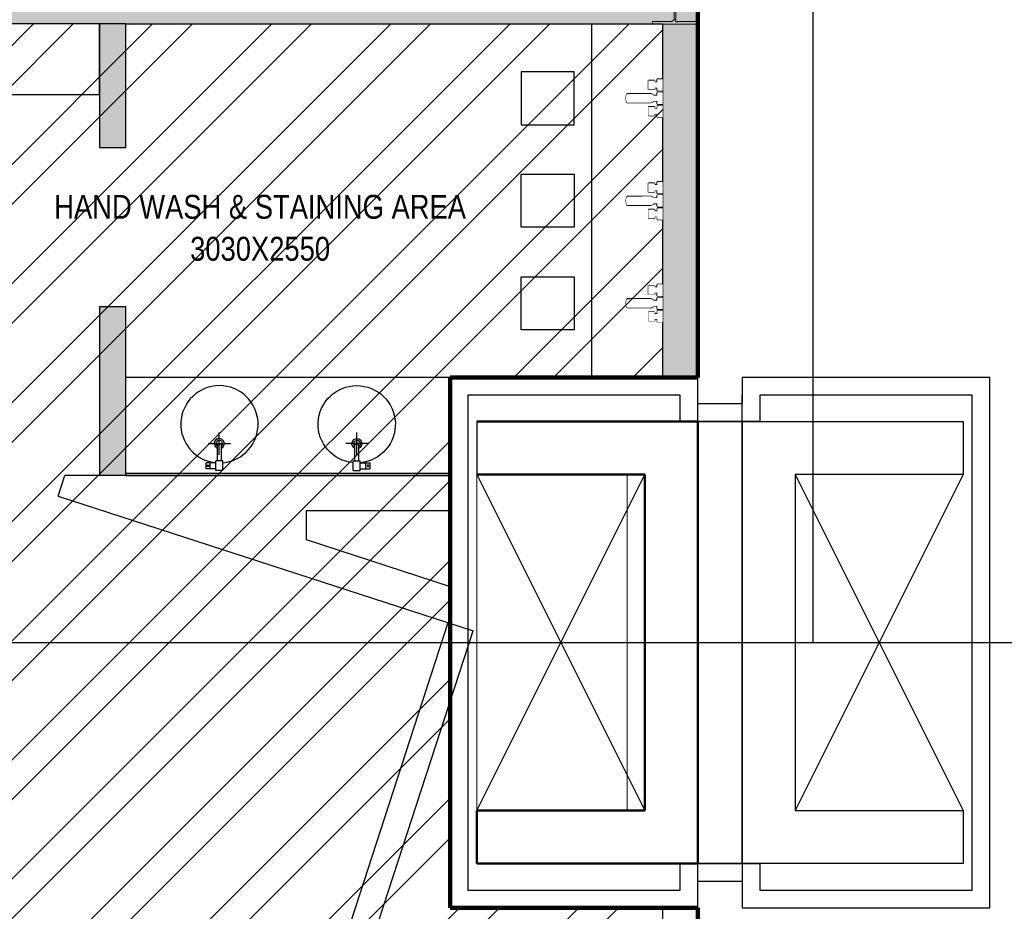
# Model space of a CAD drawing. Header units: millimetres. Extents: x 0 to 3025797, y 0 to 2968463.
# Tile 17 of 26: x 140371 to 145937, y 445824 to 450867. Entities that reach past the tile are written whole.
import ezdxf
from ezdxf import colors
from ezdxf.entities.mleader import LeaderData, LeaderLine
from ezdxf.enums import TextEntityAlignment as Align
from ezdxf.math import Vec2, Vec3

# ---------------------------------------------------------------- set-up
doc = ezdxf.new("R2010")
doc.units = ezdxf.units.MM
doc.linetypes.add('CENTER', pattern=[2, 1.25, -0.25, 0.25, -0.25])
doc.linetypes.add('DASHED2', pattern=[0.375, 0.25, -0.125])
doc.layers.get('0').update_dxf_attribs({"color": 252})
doc.layers.get('Defpoints').update_dxf_attribs({"color": 9})
for name, color, linetype, lineweight in [('0-1', 252, 'Continuous', 5), ('A-FLOR-OTLN', 252, 'Continuous', 100), ('C-BEAM-1', 252, 'Continuous', 20), ('C-COLS', 252, 'Continuous', 20), ('C-COLS-1', 252, 'Continuous', 20), ('ex wall', 252, 'Continuous', 30), ('HAT', 252, 'Continuous', 9), ('WALL - EXISTING', 252, 'Continuous', 30), ('YD-COLUMN', 252, 'Continuous', 25), ('YD-CUT-OUT', 252, 'Continuous', 25), ('YD-FIXED FURNITURE', 252, 'Continuous', 25), ('YD-SANITARY', 252, 'Continuous', 25), ('YD-TXT-1', 252, 'Continuous', 25), ('YD-WALL', 252, 'Continuous', 25)]:
    doc.layers.add(name, color=color, linetype=linetype, lineweight=lineweight)
for name, color, linetype in [('ANNO-GRID', 252, 'DASHED2'), ('fit', 252, 'Continuous'), ('FLR-TEXT', 252, 'Continuous'), ('FURN', 252, 'Continuous'), ('FURN-ANNO-TAG', 252, 'Continuous'), ('SANITARY', 252, 'Continuous'), ('TEXT', 252, 'Continuous'), ('TEXT-LEGN', 252, 'Continuous'), ('YD-WALL CLADDINGS FINISH', 252, 'Continuous')]:
    doc.layers.add(name, color=color, linetype=linetype)
doc.styles.add('ARIAL', font='arial.ttf')
doc.styles.get("Standard").update_dxf_attribs({"font": 'arial.ttf'})
doc.styles.add('Title Block', font='ARIALN.TTF')

# ---------------------------------------------------------------- blocks, each defined once
blk = doc.blocks.new('A$C69F27FE3')
at = {"layer": 'C-COLS'}
blk.add_lwpolyline([(24143, -20502), (24143, -20487.8), (24253, -20487.8), (24265.7, -20475.1), (24265.7, -20274.9, 1), (24253, -20262.2), (24143, -20262.2), (24143, -20248), (24397, -20248), (24397, -20262.2), (24287, -20262.2), (24274.3, -20274.9), (24274.3, -20475.1, 1), (24287, -20487.8), (24397, -20487.8), (24397, -20502)], format="xyb", close=True, dxfattribs=at)
blk = doc.blocks.new('counter top basin')
at = {"layer": 'SANITARY', "ltscale": 100}
for p, q in [((-21.8, 160.5), (-21.8, 102.5)), ((-21.8, 160.5), (19.7, 160.5)), ((19.7, 160.5), (19.7, 102.5)), ((19.7, 150), (78.2, 150)), ((53.2, 150), (53.2, 115)), ((78.2, 150), (78.2, 115)), ((-21.8, 102.5), (19.7, 102.5)), ((-12.6, 102.5), (-12.6, 11.4)), ((10.4, 102.5), (10.4, 11.4)), ((19.7, 115), (78.2, 115))]:
    blk.add_line(p, q, dxfattribs=at)
at = {"layer": 'SANITARY'}
for p, q in [((0, 66.8), (0, -66.8)), ((66.8, 0), (-66.8, 0))]:
    blk.add_line(p, q, dxfattribs=at)
at = {"layer": 'SANITARY', "ltscale": 100}
blk.add_circle((65.7, 132.5), 5, dxfattribs=at)
at = {"layer": 'SANITARY'}
for centre, radius, start, end in [((-1.1, -114.9), 230, 95.17611, 84.82389), ((0, 0), 29.7, 115.10171, 69.50141), ((0, 0), 19.8, 129.51942, 58.31315)]:
    blk.add_arc(centre, radius, start, end, dxfattribs=at)
at = {"layer": 'SANITARY', "ltscale": 100}
blk.add_arc((-1.1, 11.4), 11.5, 180, 0, dxfattribs=at)
blk = doc.blocks.new('MEZZANINE FLOOR MASTER PLAN$0$A$C43DF0664')
at = {"layer": 'fit'}
for p, q in [((0, 206.6), (0, 176.6)), ((65, 206.6), (0, 206.6)), ((65, 176.6), (0, 176.6)), ((17.5, 176.6), (17.5, 161.6)), ((47.5, 176.6), (47.5, 161.6)), ((65, 206.6), (65, 176.6)), ((92, 176.6), (92, 156.5)), ((122, 176.6), (122, 156.5)), ((149, 206.6), (214, 206.6)), ((149, 206.6), (149, 176.6)), ((149, 176.6), (214, 176.6)), ((166.5, 176.6), (166.5, 161.6)), ((196.5, 176.6), (196.5, 161.6)), ((214, 206.6), (214, 176.6)), ((7.5, 161.6), (7.5, 126.6)), ((57.5, 161.6), (7.5, 161.6)), ((57.5, 126.6), (7.5, 126.6)), ((57.5, 161.6), (57.5, 126.6)), ((82.5, 136.4), (82.5, 6.6)), ((82.5, 136.3), (84.5, 8.5)), ((92, 115), (93, 42.6)), ((120.9, 42.6), (121.9, 115)), ((129.5, 8.5), (131.5, 136.6)), ((131.5, 6.6), (131.5, 137.6)), ((156.5, 161.6), (206.5, 161.6)), ((156.5, 161.6), (156.5, 126.6)), ((156.5, 126.6), (206.5, 126.6)), ((206.5, 161.6), (206.5, 126.6)), ((84.8, 7.5), (82.8, 5.5)), ((129.2, 7.5), (131.2, 5.5))]:
    blk.add_line(p, q, dxfattribs=at)
for points in [[(7.5, 126.6), (7.5, 161.6), (17.5, 161.6), (17.5, 176.6), (0, 176.6), (0, 206.6), (65, 206.6), (65, 176.6), (47.5, 176.6), (47.5, 161.6), (57.5, 161.6), (57.5, 126.6)], [(74.5, 206.6), (139.5, 206.6), (139.5, 176.6), (74.5, 176.6)]]:
    blk.add_lwpolyline(points, close=True, dxfattribs=at)
for centre, radius, start, end in [((107, 137.1), 24.5, 313.3392, 226.6087), ((86, 115), 6, 0.777, 46.6087), ((127.9, 114.9), 6, 133.3392, 179.2136), ((84.5, 6.6), 2, 180, 246.4274), ((107, 58.2), 58.3, 246.4274, 293.5729), ((86.5, 8.6), 2, 180.8875, 247.5346), ((107, 58.2), 55.7, 247.5346, 292.4656), ((95.3, 43), 2.33, 188.2825, 262.5039), ((107, 121.5), 81.7, 261.5805, 278.4195), ((118.6, 43), 2.33, 277.4961, 351.7175), ((127.5, 8.6), 2, 292.4656, 359.1138), ((129.5, 6.6), 2, 293.5729, 0)]:
    blk.add_arc(centre, radius, start, end, dxfattribs=at)
for points in [[(7.5, 126.6), (7.5, 161.6), (17.5, 161.6), (17.5, 176.6), (0, 176.6), (0, 206.6), (65, 206.6), (65, 176.6), (47.5, 176.6), (47.5, 161.6), (57.5, 161.6), (57.5, 126.6)], [(156.5, 126.6), (156.5, 161.6), (166.5, 161.6), (166.5, 176.6), (149, 176.6), (149, 206.6), (214, 206.6), (214, 176.6), (196.5, 176.6), (196.5, 161.6), (206.5, 161.6), (206.5, 126.6)]]:
    blk.add_wipeout(points).dxf.layer = 'fit'
blk.add_lwpolyline([(74.5, 206.6), (74.5, 176.6), (92, 176.6), (92, 156.5), (89.5, 154.3), (85.9, 149.6), (82.9, 141.5), (82.5, 136), (82.5, 124.5), (83.7, 4.8), (91.4, 2.1), (100.6, 0.3), (107.8, -0.1), (117.7, 0.9), (123.5, 2.3), (127.8, 3.8), (131.2, 5.5), (131.5, 136.6), (130.1, 145.3), (128.1, 149.6), (126.5, 152), (125.3, 153.4), (122, 156.5), (122, 176.6), (139.5, 176.6), (139.5, 206.6)], close=True, dxfattribs=at)
blk.add_wipeout([(74.5, 206.6), (74.5, 176.6), (92, 176.6), (92, 156.5), (89.5, 154.3), (85.9, 149.6), (82.9, 141.5), (82.5, 136), (82.5, 124.5), (83.7, 4.8), (91.4, 2.1), (100.6, 0.3), (107.8, -0.1), (117.7, 0.9), (123.5, 2.3), (127.8, 3.8), (131.2, 5.5), (131.5, 136.6), (130.1, 145.3), (128.1, 149.6), (126.5, 152), (125.3, 153.4), (122, 156.5), (122, 176.6), (139.5, 176.6), (139.5, 206.6)]).dxf.layer = 'fit'
blk = doc.blocks.new('A$C069C6B5D')
at = {"layer": 'SANITARY'}
blk.add_line((-400, 0), (-400, 1998), dxfattribs=at)
for points in [[(-800, 1729), (-800, 1429), (-500, 1429), (-500, 1729)], [(-800, 849), (-800, 1149), (-500, 1149), (-500, 849)], [(-800, 269), (-800, 569), (-500, 569), (-500, 269)]]:
    blk.add_lwpolyline(points, close=True, dxfattribs=at)
at = {"layer": 'SANITARY', "rotation": 270}
for p in [(-206.6, 1686), (-206.6, 1106), (-206.6, 526)]:
    blk.add_blockref('MEZZANINE FLOOR MASTER PLAN$0$A$C43DF0664', p, dxfattribs=at)
blk = doc.blocks.new('NAMING')
at = {"layer": 'YD-WALL', "style": 'Title Block'}
for tag, p in [('ROOM', (240.6, 0)), ('DIMENSION', (240.6, -237.3))]:
    blk.add_attdef(tag, text='', height=135, dxfattribs=at).set_placement(p, align=Align.CENTER)
blk = doc.blocks.new('O11227_ AP_C_001_WEST_ALL LEVEL_rvt-1-LEVEL 2M FLOOR FRAMING PLAN_Option-3 _deck slab_')
at = {"layer": 'C-COLS-1', "color": 252}
for p, q in [((95150, -71050), (95150, -70750)), ((95150, -70750), (96400, -70750)), ((96400, -70750), (95150, -70750)), ((95150, -70750), (95150, -71050)), ((95150, -70750), (95150, -70750)), ((96400, -70750), (96400, -73250)), ((96400, -73250), (96400, -70750)), ((96400, -70750), (96400, -70750)), ((96400, -70750), (96400, -70750)), ((96000, -71050), (95150, -71050)), ((95150, -71050), (95700, -71050)), ((95150, -71050), (95150, -71050)), ((96000, -71050), (95700, -71050)), ((95700, -71050), (95700, -71050)), ((96000, -72950), (96000, -71050)), ((96000, -72950), (96000, -71050)), ((96000, -71050), (96000, -71050)), ((95150, -73250), (95150, -72950)), ((95150, -72950), (96000, -72950)), ((95700, -72950), (95150, -72950)), ((95150, -72950), (95150, -73250)), ((95150, -72950), (95150, -72950)), ((95700, -72950), (95700, -72950)), ((95700, -72950), (96000, -72950)), ((96000, -72950), (96000, -72950)), ((96400, -73250), (95150, -73250)), ((95150, -73250), (96400, -73250)), ((95150, -73250), (95150, -73250)), ((96400, -73250), (96400, -73250)), ((96400, -73250), (96400, -73250))]:
    blk.add_line(p, q, dxfattribs=at)
blk = doc.blocks.new('A$C7c14f6ef')
at = {"layer": 'A-FLOR-OTLN'}
blk.add_lwpolyline([(-20799.5, -52934), (48400, -52933.6), (48400, -49500), (47000, -49500), (47000, -46500), (48400, -46500), (48400, -44300), (39277.8, -44300), (39277.8, -40400), (37000, -40400), (37000, -35984.2), (34575, -35984.2), (34575, -38186.2), (18999.9, -38186), (18999.9, -35400), (14000, -35400), (14000, -38200), (-17759.3, -38200)], dxfattribs=at)
at = {"layer": '0-1'}
blk.add_blockref('O11227_ AP_C_001_WEST_ALL LEVEL_rvt-1-LEVEL 2M FLOOR FRAMING PLAN_Option-3 _deck slab_', (-48000, 24000), dxfattribs=at)
blk = doc.blocks.new('_TagSlot')
at = {"color": 0, "linetype": 'ByBlock', "lineweight": -2, "transparency": 16777216}
for p, q in [((-4, 4), (4, 4)), ((-4, -4), (4, -4))]:
    blk.add_line(p, q, dxfattribs=at)
for centre, start, end in [((-4, 0), 90, 270), ((4, 0), 270, 90)]:
    blk.add_arc(centre, 4, start, end, dxfattribs=at)
at = {"layer": 'FURN', "color": 0, "transparency": 16777216, "style": 'ARIAL'}
blk.add_attdef('M-01', text='', height=2.5, dxfattribs=at).set_placement((0, -1.5), align=Align.CENTER)
blk = doc.blocks.new('_DotSmall')
at = {"color": 0, "linetype": 'ByBlock', "const_width": 0.5}
blk.add_lwpolyline([(-0.0625, 0, 1), (0.0625, 0, 1)], format="xyb", close=True, dxfattribs=at)

msp = doc.modelspace()

# ---------------------------------------------------------------- hatches: boundary and pattern name
at = {"layer": 'ex wall'}
h = msp.add_hatch(color=8, dxfattribs=at)
h.dxf.hatch_style = 1
h.paths.add_polyline_path([(144204.894, 451044.124), (138289.895, 451044.124), (138189.921, 451044.124), (137589.921, 451044.124), (137589.841, 450843.699), (138999.105, 450843.699), (139122.025, 450843.699), (140820.813, 450843.699), (140970.813, 450844.124), (144004.917, 450844.124), (144004.919, 448844.13), (144204.891, 448844.132)])
h = msp.add_hatch(color=8, dxfattribs=at)
h.dxf.hatch_style = 1
h.paths.add_polyline_path([(140970.813, 450844.124), (140820.813, 450843.699), (140820.813, 450143.699), (140970.813, 450143.699)])
h = msp.add_hatch(color=8, dxfattribs=at)
h.dxf.hatch_style = 1
h.paths.add_polyline_path([(140970.813, 449243.699), (140820.813, 449243.699), (140820.813, 448289.443), (140970.813, 448289.443)])

# ---------------------------------------------------------------- linework, layer by layer
at = {"layer": 'ANNO-GRID', "linetype": 'CENTER', "ltscale": 2}
for points in [[(144854.895, 511526.512), (144854.895, 447344.124)], [(61533.378, 447344.124), (175242.43, 447344.124)]]:
    msp.add_lwpolyline(points, dxfattribs=at)
at = {"layer": 'WALL - EXISTING'}
for p, q in [((144204.883, 442046.886), (144204.894, 451044.124)), ((144204.919, 448694.119), (144204.919, 451044.124)), ((140970.813, 450844.124), (140820.813, 450843.699)), ((140970.813, 450844.124), (144004.917, 450844.124)), ((144004.917, 450844.124), (144004.919, 448844.13)), ((140970.813, 449243.699), (140820.813, 449243.699)), ((140820.813, 449243.699), (140820.813, 448289.443)), ((140970.813, 448289.443), (140970.813, 449243.699)), ((144204.891, 448844.132), (142804.892, 448844.118)), ((142804.892, 448844.118), (142804.892, 448289.443)), ((145854.894, 448844.118), (144454.894, 448844.118)), ((144454.894, 448844.118), (144454.894, 448694.119)), ((145854.894, 445844.124), (145854.894, 448844.118)), ((142804.892, 448289.443), (140625.326, 448289.443)), ((140587.342, 448172.54), (142933.586, 447410.199)), ((141990.3, 448089.443), (141990.3, 447926.983)), ((141990.3, 447926.983), (142804.892, 447662.306)), ((142790.928, 447456.551), (141355.163, 443037.723)), ((141435.48, 442799.502), (142933.586, 447410.199)), ((142804.892, 446043.299), (142804.892, 445844.135)), ((144204.885, 442649.541), (144204.894, 445994.123)), ((144204.894, 445994.123), (144454.894, 445994.123)), ((144454.894, 445994.123), (144454.894, 445844.124)), ((142804.892, 445844.135), (144204.888, 445844.135)), ((144004.919, 445844.135), (144004.919, 442196.455)), ((144454.894, 445844.124), (145854.894, 445844.124))]:
    msp.add_line(p, q, dxfattribs=at)
for points in [[(140820.813, 450843.699), (140820.813, 450143.699), (140970.813, 450143.699), (140970.813, 450844.124)], [(140587.342, 448172.54), (140625.326, 448289.443)], [(142804.892, 448089.443), (141990.3, 448089.443)]]:
    msp.add_lwpolyline(points, dxfattribs=at)
at = {"layer": 'YD-COLUMN'}
for p, q in [((144454.893, 448594.133), (144454.893, 448744.135)), ((144454.894, 448694.119), (144204.919, 448694.119)), ((144204.895, 448594.131), (142954.895, 448594.131)), ((144204.895, 446094.131), (144204.895, 448594.131)), ((142954.895, 448294.131), (143904.895, 448294.131)), ((143904.895, 448294.131), (143904.895, 446394.131)), ((143904.895, 446394.131), (142954.895, 446394.131)), ((142954.895, 446094.131), (144204.895, 446094.131))]:
    msp.add_line(p, q, dxfattribs=at)
at = {"layer": 'YD-COLUMN', "lineweight": 50}
for p, q in [((142954.894, 448594.124), (144204.894, 448594.124)), ((144204.894, 446094.124), (144204.894, 448594.124)), ((143904.894, 448294.124), (142954.894, 448294.124)), ((143904.894, 446394.124), (143904.894, 448294.124)), ((142954.894, 446094.124), (142954.894, 446394.124)), ((142954.894, 446394.124), (143904.894, 446394.124)), ((144204.894, 446094.124), (142954.894, 446094.124))]:
    msp.add_line(p, q, dxfattribs=at)
at = {"layer": 'YD-COLUMN'}
for points in [[(142954.895, 448594.131), (142954.895, 448294.128), (143904.894, 448294.128), (143904.894, 446394.133), (142954.895, 446394.133), (142954.895, 446094.131)], [(144204.894, 446094.131), (144204.894, 448594.131)], [(144454.895, 448594.131), (145704.895, 448594.131), (145704.895, 448294.131), (144754.895, 448294.131), (144754.895, 446394.131), (145704.895, 446394.131), (145704.895, 446094.131), (144454.895, 446094.131), (144454.895, 448594.131)]]:
    msp.add_lwpolyline(points, dxfattribs=at)
msp.add_lwpolyline([(144204.894, 448594.119), (144454.894, 448594.119), (144454.894, 446094.123), (144204.894, 446094.123)], close=True, dxfattribs=at)
at = {"layer": 'YD-COLUMN', "linetype": 'Continuous', "lineweight": 13}
msp.add_lwpolyline([(142954.895, 448294.131), (143904.895, 448294.131), (143904.895, 446394.131), (142954.895, 446394.131)], close=True, dxfattribs=at)
at = {"layer": 'YD-CUT-OUT', "linetype": 'Continuous', "ltscale": 0.25}
for p, q in [((142954.895, 448294.131), (143904.895, 446394.131)), ((142954.895, 446394.131), (143904.895, 448294.131)), ((144754.896, 448294.12), (145704.896, 446394.12)), ((145704.896, 448294.12), (144754.896, 446394.12))]:
    msp.add_line(p, q, dxfattribs=at)
at = {"layer": 'YD-FIXED FURNITURE'}
msp.add_lwpolyline([(140820.813, 450443.699), (140820.813, 450843.699), (139122.025, 450843.699), (139122.025, 450443.699)], close=True, dxfattribs=at)
at = {"layer": 'YD-SANITARY'}
msp.add_line((142804.892, 448844.13), (140970.813, 448844.13, 0), dxfattribs=at)
at = {"layer": 'YD-SANITARY', "linetype": 'Continuous', "ltscale": 100}
msp.add_lwpolyline([(142804.892, 448289.443), (142804.892, 448301.443), (140970.813, 448301.443), (140970.813, 448289.443)], close=True, dxfattribs=at)
at = {"layer": 'YD-WALL CLADDINGS FINISH'}
for p, q in [((144204.893, 448594.133), (144204.893, 448855.598)), ((144454.893, 446094.136), (144454.893, 445844.134))]:
    msp.add_line(p, q, dxfattribs=at)
msp.add_lwpolyline([(144204.893, 445994.134), (144454.893, 445994.134), (144454.893, 445844.135), (145854.893, 445844.135), (145854.893, 448844.13), (144454.893, 448844.13), (144454.893, 448694.131), (144204.893, 448694.131)], dxfattribs=at)
msp.add_lwpolyline([(144104.893, 448594.131), (144104.893, 448744.13), (142904.892, 448744.13), (142904.892, 445944.135), (144104.893, 445944.135), (144104.893, 446094.134), (144554.893, 446094.134), (144554.893, 445944.135), (145754.893, 445944.135), (145754.893, 448744.13), (144554.893, 448744.13), (144554.893, 448594.131)], close=True, dxfattribs=at)

# ---------------------------------------------------------------- block references
at = {"layer": 'Defpoints'}
msp.add_blockref('A$C69F27FE3', (119804.895, 471344.124), dxfattribs=at)
at = {"layer": 'TEXT'}
ref = msp.add_blockref('NAMING', (141489.191, 449741.533), dxfattribs=at)
ref.add_attrib('ROOM', 'HAND WASH & STAINING AREA', dxfattribs={"layer": 'YD-TXT-1', "height": 135, "style": 'Title Block'}).set_placement((141729.769, 449741.533), align=Align.CENTER)
ref.add_attrib('DIMENSION', '3030X2550', dxfattribs={"layer": 'YD-TXT-1', "height": 135, "style": 'Title Block'}).set_placement((141729.769, 449504.24), align=Align.CENTER)
at = {"layer": 'YD-SANITARY', "linetype": 'Continuous', "ltscale": 100, "yscale": 0.95, "zscale": 0.95, "rotation": 180}
for p, xscale in [((141498.654, 448469.884), 0.95), ((142277.051, 448469.884), -0.95)]:
    msp.add_blockref('counter top basin', p, dxfattribs=dict(at, xscale=xscale))

# ---------------------------------------------------------------- texts
at = {"layer": 'TEXT', "char_height": 200, "width": 1986.78915, "attachment_point": 1}
for insert in [(113733.197, 447043.391), (115364.129, 447049.995)]:
    msp.add_mtext('\\pi297.48734;± 0.20 FFL.', dxfattribs=dict(at, insert=insert))

# ---------------------------------------------------------------- leaders
at = {"layer": 'FURN-ANNO-TAG', "linetype": 'Continuous'}
ml = msp.add_multileader_block('Standard', dxfattribs=at)
ml.set_content('_TagSlot', color=256, scale=20)
ml.set_attribute('M-01', 'HWC-1', width=0)
ml.set_leader_properties(color=256, linetype='ByLayer', lineweight=-1)
ml.set_arrow_properties(name='DOTSMALL')
ml.build(insert=Vec2(0, 0))
ml.multileader.update_dxf_attribs({"text_right_attachment_type": 6, "dogleg_length": 115.809, "arrow_head_size": 75.294})
ctx = ml.context
ctx.base_point, ctx.char_height, ctx.arrow_head_size, ctx.plane_origin = Vec3(141732.552, 499643.594), 100, 75.294, Vec3(139814.359, 499056.154)
ctx.right_attachment = 6
notes = []
notes.append((ctx, [(0, (0, 0, 0), (0, 0), (1, 0), 1, [])]))
ctx.block.insert, ctx.block.rotation = Vec3(141892.552, 499643.594), 3.14159265
ml = msp.add_multileader_block('Standard', dxfattribs=at)
ml.set_content('_TagSlot', color=256, scale=20)
ml.set_attribute('M-01', 'STL-1', width=0)
ml.set_leader_properties(color=256, linetype='ByLayer', lineweight=-1)
ml.set_arrow_properties(name='DOTSMALL')
ml.build(insert=Vec2(0, 0))
ml.multileader.update_dxf_attribs({"text_right_attachment_type": 6, "dogleg_length": 115.809, "arrow_head_size": 75.294})
ctx = ml.context
ctx.base_point, ctx.char_height, ctx.arrow_head_size, ctx.plane_origin = Vec3(141594.101, 495800.315), 100, 75.294, Vec3(139625.908, 495212.876)
ctx.right_attachment = 6
notes.append((ctx, [(0, (0, 0, 0), (0, 0), (1, 0), 1, [])]))
ctx.block.insert, ctx.block.rotation = Vec3(141754.101, 495800.315), 3.14159265
ml = msp.add_multileader_block('Standard', dxfattribs=at)
ml.set_content('_TagSlot', color=256, scale=20)
ml.set_attribute('M-01', 'T-1', width=0)
ml.set_leader_properties(color=256, linetype='ByLayer', lineweight=-1)
ml.set_arrow_properties(name='DOTSMALL')
ml.build(insert=Vec2(0, 0))
ml.multileader.update_dxf_attribs({"text_right_attachment_type": 6, "dogleg_length": 115.809, "arrow_head_size": 75.294})
ctx = ml.context
ctx.base_point, ctx.char_height, ctx.arrow_head_size, ctx.plane_origin = Vec3(141513.819, 495351.095), 100, 75.294, Vec3(139520.626, 494763.655)
ctx.right_attachment = 6
notes.append((ctx, [(0, (0, 0, 0), (0, 0), (1, 0), 1, [])]))
ctx.block.insert, ctx.block.rotation = Vec3(141673.819, 495351.095), 3.14159265
ml = msp.add_multileader_block('Standard', dxfattribs=at)
ml.set_content('_TagSlot', color=256, scale=20)
ml.set_attribute('M-01', 'CH-1', width=0)
ml.set_leader_properties(color=256, linetype='ByLayer', lineweight=-1)
ml.set_arrow_properties(name='DOTSMALL')
ml.build(insert=Vec2(0, 0))
ml.multileader.update_dxf_attribs({"text_right_attachment_type": 6, "dogleg_length": 115.809, "arrow_head_size": 75.294})
ctx = ml.context
ctx.base_point, ctx.char_height, ctx.arrow_head_size, ctx.plane_origin = Vec3(141512.627, 495032.642), 100, 75.294, Vec3(139544.434, 494445.203)
ctx.right_attachment = 6
notes.append((ctx, [(0, (0, 0, 0), (0, 0), (1, 0), 1, [])]))
ctx.block.insert, ctx.block.rotation = Vec3(141672.627, 495032.642), 3.14159265
for ctx, leaders in notes:
    for number, flags, end, landing, length, lines in leaders:
        leader = LeaderData()
        leader.index, (leader.has_last_leader_line, leader.has_dogleg_vector, leader.attachment_direction) = number, flags
        leader.last_leader_point, leader.dogleg_vector, leader.dogleg_length = Vec3(end), Vec3(landing), length
        for number, points, colour, breaks in lines:
            line = LeaderLine()
            line.index, line.vertices, line.color, line.breaks = number, Vec3.list(points), colors.encode_raw_color(colour), breaks
            leader.lines.append(line)
        ctx.leaders.append(leader)

# ---------------------------------------------------------------- next in the draw order: block references
at = {"layer": 'YD-SANITARY'}
msp.add_blockref('A$C069C6B5D', (144004.919, 448844.13), dxfattribs=at)

# ---------------------------------------------------------------- next in the draw order: hatches: boundary and pattern name
at = {"layer": 'HAT'}
h = msp.add_hatch(dxfattribs=at)
h.set_pattern_fill('ANSI32', color=256, scale=50)
h.set_pattern_definition([(45, (14691.84, 423420.8), (-336.7596, 336.7596), []), (45, (14916.34, 423420.8), (-336.7596, 336.7596), [])])
h.paths.add_polyline_path([(144007.919, 448844.118), (144007.919, 450843.699), (137592.841, 450843.699), (137592.834, 442649.493), (144007.912, 442649.493), (144007.919, 445844.124), (142807.891, 445844.124), (142807.863, 448844.118)])

# ---------------------------------------------------------------- next in the draw order: linework, layer by layer
at = {"layer": 'WALL - EXISTING'}
msp.add_lwpolyline([(144004.919, 445844.124), (142804.892, 445844.124), (142804.864, 448844.118), (144004.919, 448844.118)], dxfattribs=at)
at = {"layer": 'YD-WALL CLADDINGS FINISH'}
msp.add_lwpolyline([(144204.893, 448844.13), (142804.892, 448844.13), (142804.892, 445844.135), (144204.893, 445844.135), (144204.893, 446094.139)], dxfattribs=at)

# ---------------------------------------------------------------- next in the draw order: block references
at = {"layer": 'C-BEAM-1'}
msp.add_blockref('A$C7c14f6ef', (95804.895, 495344.124), dxfattribs=at)

# ---------------------------------------------------------------- next in the draw order: texts
at = {"layer": 'TEXT', "insert": (132928.786, 454130.213), "char_height": 150, "width": 1986.78915, "attachment_point": 1, "rotation": 315}
msp.add_mtext('\\pi465.93891;feature wall', dxfattribs=at)
at = {"layer": 'TEXT', "attachment_point": 1}
for s, insert, char_height, width in [('\\pi543.38603;SERVICE CORRIDORS 1600 MM WIDE', (103915.966, 449736.088), 134.4, 4469.32486), ('\\pi375.18175;± 0.0 FFL.', (113761.75, 449745.477), 200, 1986.78915), ('\\pi375.18175;± 0.0 FFL.', (115439.329, 449745.477), 200, 1986.78915), ('\\pi375.18175;± 0.0 FFL.', (117008.036, 449737.967), 200, 1986.78915), ('\\pi577.13045;RAMP UP', (117042.656, 449177.469), 134.4, 1986.78915)]:
    msp.add_mtext(s, dxfattribs=dict(at, insert=insert, char_height=char_height, width=width))
at = {"layer": 'TEXT-LEGN', "char_height": 134.4, "width": 4678.29113, "attachment_point": 1, "rotation": 314.458393}
for insert in [(134359.31, 463531.38), (133606.682, 456370.108)]:
    msp.add_mtext('\\pi1573.67981;WELCOME DESK', dxfattribs=dict(at, insert=insert))

# ---------------------------------------------------------------- next in the draw order: leaders
at = {"layer": 'FLR-TEXT', "linetype": 'Continuous'}
ml = msp.add_multileader_block('Standard', dxfattribs=at)
ml.set_content('_TagSlot', color=256, scale=-76.69290225)
ml.set_attribute('M-01', 'FL-01', width=0)
ml.set_leader_properties(color=256, linetype='ByLayer', lineweight=-1)
ml.set_arrow_properties(name='DOTSMALL')
ml.build(insert=Vec2(0, 0))
ml.multileader.update_dxf_attribs({"dogleg_length": 115.809, "arrow_head_size": 184.784})
ctx = ml.context
ctx.base_point, ctx.char_height, ctx.arrow_head_size, ctx.landing_gap_size, ctx.plane_origin, ctx.plane_x_axis, ctx.plane_y_axis = Vec3(144998.185, 483914.315), 200, 184.784, 4, Vec3(140290.169, 482474.073), Vec3(0.99999995, -0.00030533, 0), Vec3(0.00030533, 0.99999995, 0)
notes = []
notes.append((ctx, [(0, (0, 0, 0), (0, 0), (1, 0), 1, [])]))
ctx.block.insert, ctx.block.rotation, ctx.block.scale = Vec3(145611.728, 483914.127), 3.14128732, Vec3(-76.69290225, 76.69290225, 76.69290225)
for ctx, leaders in notes:
    for number, flags, end, landing, length, lines in leaders:
        leader = LeaderData()
        leader.index, (leader.has_last_leader_line, leader.has_dogleg_vector, leader.attachment_direction) = number, flags
        leader.last_leader_point, leader.dogleg_vector, leader.dogleg_length = Vec3(end), Vec3(landing), length
        for number, points, colour, breaks in lines:
            line = LeaderLine()
            line.index, line.vertices, line.color, line.breaks = number, Vec3.list(points), colors.encode_raw_color(colour), breaks
            leader.lines.append(line)
        ctx.leaders.append(leader)

doc.saveas('drawing.dxf')
